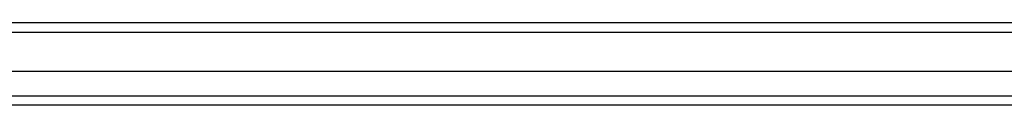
# Model space of a CAD drawing. Header units: inches. Extents: x 17 to 428, y 46 to 203.
# Tile 18 of 114: x 159.263 to 169.635, y 140.407 to 141.273. Entities that reach past the tile are written whole.
import ezdxf

# ---------------------------------------------------------------- set-up
doc = ezdxf.new("R2010")
doc.units = ezdxf.units.IN
doc.header["$MEASUREMENT"] = 0
doc.layers.add('Visible Edges(ANSI)', color=7, linetype='Continuous', lineweight=25)
doc.layers.add('Visible Tangent Edges(ANSI)', color=7, linetype='Continuous', lineweight=25)

msp = doc.modelspace()

# ---------------------------------------------------------------- linework, layer by layer
at = {"layer": 'Visible Edges(ANSI)'}
for p, q in [((190.792, 141.273), (148.99, 141.273)), ((190.183, 140.761), (149.6, 140.761)), ((189.994, 140.407), (149.789, 140.407))]:
    msp.add_line(p, q, dxfattribs=at)
at = {"layer": 'Visible Tangent Edges(ANSI)'}
for p, q in [((148.99, 141.174), (190.792, 141.174)), ((149.659, 140.506), (190.124, 140.506))]:
    msp.add_line(p, q, dxfattribs=at)

doc.saveas('drawing.dxf')
